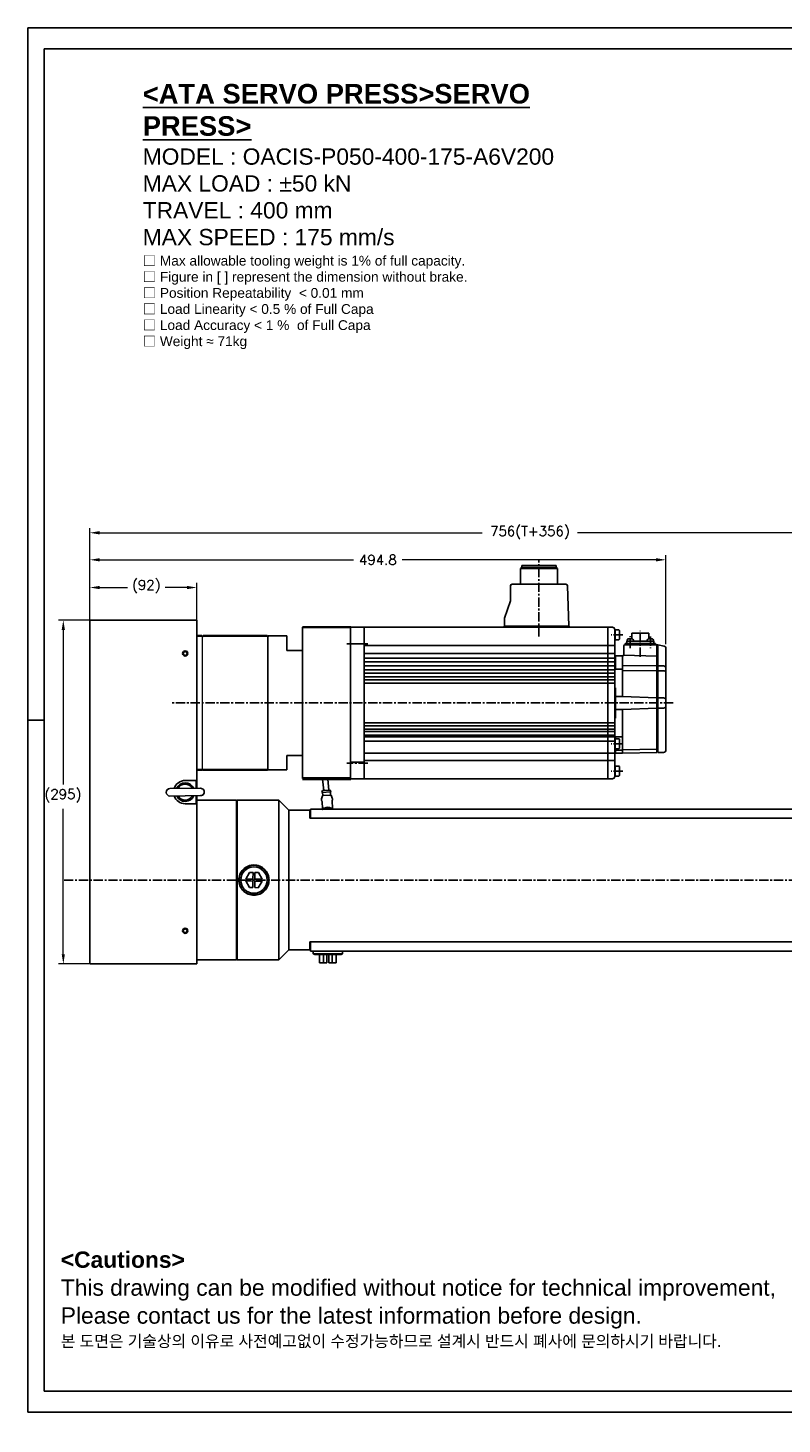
# Model space of a CAD drawing. Extents: x 0 to 1685, y -10 to 1188.
# Tile 1 of 19: x 0 to 648, y -10 to 1188. Entities that reach past the tile are written whole.
import ezdxf

# ---------------------------------------------------------------- set-up
doc = ezdxf.new("R2010")
doc.units = 0
doc.header["$LTSCALE"] = 25.4
doc.linetypes.add('CENTER', pattern=[2, 1.25, -0.25, 0.25, -0.25])
doc.layers.get('0').update_dxf_attribs({"linetype": 'CONTINUOUS'})
doc.layers.get('Defpoints').update_dxf_attribs({"linetype": 'CONTINUOUS'})
for name, color, linetype, lineweight in [('AM_0', 7, 'CONTINUOUS', 50), ('AM_5_Dimension', 6, 'CONTINUOUS', 13), ('ATA-DIM', 252, 'CONTINUOUS', 25), ('ATA-TEXT', 7, 'CONTINUOUS', 25), ('Layer0000', 7, 'CONTINUOUS', 25), ('외형선(ISO)', 7, 'CONTINUOUS', 35)]:
    doc.layers.add(name, color=color, linetype=linetype, lineweight=lineweight)
doc.layers.add('ATA-CENTER', color=133, linetype='CENTER')
doc.styles.get("Standard").update_dxf_attribs({"font": 'simplex.shx'})
doc.styles.add('주 문자 (ISO)', font='arial.ttf')
doc.dimstyles.new('ata_A1', dxfattribs={"dimtxt": 4.2, "dimasz": 4.2, "dimexe": 2, "dimexo": 2, "dimgap": 2, "dimtad": 0, "dimtih": 1, "dimtoh": 1, "dimdec": 6, "dimdsep": 46, "dimtxsty": 'Standard', "dimcen": 0, "dimclrd": 252, "dimclre": 252, "dimclrt": 4, "dimadec": 6, "dimazin": 2, "dimtfac": 1, "dimtdec": 6, "dimtofl": 0, "dimtmove": 0, "dimatfit": 3, "dimfxl": 0, "dimtolj": 1, "dimtzin": 0, "dimlwd": 0, "dimlwe": 0, "dimarcsym": 0})

# ---------------------------------------------------------------- blocks, each defined once
blk = doc.blocks.new('DEH')
at = {"color": 0, "ltscale": 5}
blk.add_line((12758.4, -3927.5), (12758.4, -3797.5), dxfattribs=at)
for p, q in [((12667.8, -3920), (12667.8, -3805)), ((12728.6, -3805), (12744.9, -3805)), ((12744.9, -3817.5), (12744.9, -3805)), ((12744.9, -3907.5), (12744.9, -3920)), ((12728.6, -3920), (12744.9, -3920))]:
    blk.add_line(p, q)
at = {"color": 7}
for p, q in [((12728.6, -3920), (12728.6, -3805)), ((12728.6, -3919.5), (12728.6, -3805.5))]:
    blk.add_line(p, q, dxfattribs=at)
at = {"ltscale": 5}
for p, q in [((12758.4, -3817.5), (12744.9, -3817.5)), ((12758.4, -3907.5), (12744.9, -3907.5))]:
    blk.add_line(p, q, dxfattribs=at)
at = {"layer": 'AM_0'}
blk.add_line((12758.4, -3927.5), (12799.9, -3927.5), dxfattribs=at)
at = {"layer": 'AM_5_Dimension', "color": 0}
for p, q in [((12672.6, -3919.5), (12672.6, -3805.5)), ((12728.6, -3805), (12728.6, -3920))]:
    blk.add_line(p, q, dxfattribs=at)
at = {"layer": 'Layer0000', "color": 7, "linetype": 'Continuous', "lineweight": 25}
for p, q in [((12799.6, -3811.7), (12799.6, -3797.5)), ((12799.6, -3913.4), (12799.6, -3811.7)), ((12799.6, -3913.4), (12799.6, -3927.5))]:
    blk.add_line(p, q, dxfattribs=at)
at = {"layer": '외형선(ISO)'}
for p, q in [((12799.9, -3797.5), (12758.4, -3797.5)), ((12672.1, -3805), (12667.8, -3805)), ((12672.6, -3805.5), (12672.1, -3805)), ((12673.1, -3805), (12672.6, -3805.5)), ((12673.1, -3805), (12728.1, -3805)), ((12728.6, -3805.5), (12728.1, -3805)), ((12728.6, -3805.5), (12729.1, -3805)), ((12667.8, -3920), (12672.1, -3920)), ((12672.6, -3919.5), (12672.1, -3920)), ((12672.6, -3919.5), (12673.1, -3920)), ((12673.1, -3920), (12728.1, -3920)), ((12728.6, -3919.5), (12728.1, -3920))]:
    blk.add_line(p, q, dxfattribs=at)
blk = doc.blocks.new('*D15373')
at = {"layer": 'ATA-DIM', "color": 252, "lineweight": 0}
for p, q in [((53.1, 679.6), (53.1, 711.7)), ((61.5, 707.7), (85.4, 707.7)), ((136.7, 707.7), (117.8, 707.7)), ((145.1, 679.6), (145.1, 711.7))]:
    blk.add_line(p, q, dxfattribs=at)
at = {"layer": 'ATA-DIM', "color": 252}
for points in [[(61.5, 709.1), (61.5, 706.3), (53.1, 707.7)], [(136.7, 706.3), (136.7, 709.1), (145.1, 707.7)]]:
    blk.add_solid(points, dxfattribs=at)
at = {"layer": 'Defpoints', "color": 0}
for p in [(145.1, 707.7), (53.1, 675.6), (145.1, 675.6)]:
    blk.add_point(p, dxfattribs=at)
at = {"layer": 'ATA-DIM', "color": 4, "insert": (89.4, 714.1), "char_height": 8.4, "attachment_point": 1}
blk.add_mtext('\\A1;(92)', dxfattribs=at)
blk = doc.blocks.new('*D15372')
at = {"layer": 'ATA-DIM', "color": 252, "lineweight": 0}
for p, q in [((52.6, 679.6), (26.4, 679.6)), ((30.4, 671.2), (30.4, 538.5)), ((30.4, 393), (30.4, 517.7)), ((52.6, 384.6), (26.4, 384.6))]:
    blk.add_line(p, q, dxfattribs=at)
at = {"layer": 'ATA-DIM', "color": 252}
for points in [[(31.8, 671.2), (29, 671.2), (30.4, 679.6)], [(29, 393), (31.8, 393), (30.4, 384.6)]]:
    blk.add_solid(points, dxfattribs=at)
at = {"layer": 'Defpoints', "color": 0}
for p in [(30.4, 679.6), (56.6, 679.6), (56.6, 384.6)]:
    blk.add_point(p, dxfattribs=at)
at = {"layer": 'ATA-DIM', "color": 4, "insert": (14.2, 534.5), "char_height": 8.4, "attachment_point": 1}
blk.add_mtext('\\A1;(295)', dxfattribs=at)
blk = doc.blocks.new('*D15381')
at = {"layer": 'ATA-DIM', "color": 252, "lineweight": 0}
for p, q in [((53.1, 683.1), (53.1, 735.5)), ((61.5, 731.5), (279.7, 731.5)), ((539.5, 731.5), (321.3, 731.5)), ((547.9, 659), (547.9, 735.5))]:
    blk.add_line(p, q, dxfattribs=at)
at = {"layer": 'ATA-DIM', "color": 252}
for points in [[(61.5, 732.9), (61.5, 730.1), (53.1, 731.5)], [(539.5, 730.1), (539.5, 732.9), (547.9, 731.5)]]:
    blk.add_solid(points, dxfattribs=at)
at = {"layer": 'Defpoints', "color": 0}
for p in [(547.9, 731.5), (53.1, 679.1), (547.9, 655)]:
    blk.add_point(p, dxfattribs=at)
at = {"layer": 'ATA-DIM', "color": 4, "insert": (300.5, 731.5), "char_height": 8.4, "attachment_point": 5}
blk.add_mtext('\\A1;494.8', dxfattribs=at)
blk = doc.blocks.new('*D15380')
at = {"layer": 'ATA-DIM', "color": 252, "lineweight": 0}
for p, q in [((53.1, 683.1), (53.1, 758.7)), ((809.1, 532.6), (809.1, 758.7)), ((61.5, 754.7), (390.2, 754.7)), ((800.7, 754.7), (472, 754.7))]:
    blk.add_line(p, q, dxfattribs=at)
at = {"layer": 'ATA-DIM', "color": 252}
for points in [[(61.5, 756.1), (61.5, 753.3), (53.1, 754.7)], [(800.7, 753.3), (800.7, 756.1), (809.1, 754.7)]]:
    blk.add_solid(points, dxfattribs=at)
at = {"layer": 'Defpoints', "color": 0}
for p in [(809.1, 754.7), (53.1, 679.1), (809.1, 528.6)]:
    blk.add_point(p, dxfattribs=at)
at = {"layer": 'ATA-DIM', "color": 4, "insert": (431.1, 754.7), "char_height": 8.4, "attachment_point": 5}
blk.add_mtext('\\A1;756(T+356)', dxfattribs=at)
blk = doc.blocks.new('ata-Border-A1-002')
at = {"color": 253, "ltscale": 0.5}
for p, q in [((0, 594), (841, 594)), ((0, 594), (0, 0)), ((420.5, 594), (420.5, 585)), ((841, 594), (841, 0)), ((7, 297), (0, 297)), ((420.5, 9), (420.5, 0)), ((0, 0), (841, 0))]:
    blk.add_line(p, q, dxfattribs=at)
for p, q in [((7, 585), (834, 585)), ((834, 585), (834, 9)), ((834, 9), (7, 9))]:
    blk.add_line(p, q)
at = {"ltscale": 0.5}
blk.add_line((7, 9), (7, 585), dxfattribs=at)
at = {"color": 253, "linetype": 'Continuous'}
blk.add_line((841, 297), (834, 297), dxfattribs=at)

msp = doc.modelspace()

# ---------------------------------------------------------------- linework, layer by layer
at = {"color": 7, "linetype": 'Continuous'}
for p, q in [((423.0127527, 724.0156107), (422.9098008, 710.5556107)), ((424.0127527, 725.0156107), (423.0127527, 724.0156107)), ((423.0127527, 724.0156107), (438.8877527, 724.0156107)), ((424.0127527, 726.6056107), (438.8877527, 726.6056107)), ((424.0127527, 726.6056107), (424.0127527, 725.0156107)), ((438.8877527, 725.0156107), (424.0127527, 725.0156107)), ((438.8877527, 726.6056107), (453.7627527, 726.6056107)), ((453.7627527, 725.0156107), (438.8877527, 725.0156107)), ((438.8877527, 724.0156107), (454.7627527, 724.0156107)), ((453.7627527, 725.0156107), (453.7627527, 726.6056107)), ((454.7627527, 724.0156107), (453.7627527, 725.0156107)), ((454.8657047, 710.5556107), (454.7627527, 724.0156107)), ((414.3877527, 709.0556107), (414.3877527, 696.3556107)), ((461.9309713, 710.5556107), (415.8877527, 710.5556107)), ((463.4303305, 709.0994516), (464.379014, 674.6056107)), ((414.3877527, 696.3556107), (409.3877527, 681.3556107)), ((501.8877527, 673.6056107), (276.8877527, 673.6056107)), ((288.8877527, 673.6056107), (288.8877527, 543.6056107)), ((408.8877527, 674.6056107), (408.8877527, 673.6056107)), ((409.3877527, 681.3556107), (409.3877527, 674.6056107)), ((464.8877527, 673.6056107), (464.8877527, 674.6056107)), ((497.8877527, 543.6057711), (497.8877527, 673.6055711)), ((503.8877527, 671.6056107), (503.8877527, 545.6056107)), ((507.4877527, 671.3557705), (503.8877527, 671.3557705)), ((504.3877527, 671.3557705), (504.3877527, 662.8557705)), ((507.4877527, 671.3557705), (507.8877527, 670.9557705)), ((276.8877527, 659.4115806), (288.8877527, 659.4115806)), ((507.4877527, 662.8557705), (503.8877527, 662.8557705)), ((507.4877527, 662.8557705), (507.8877527, 663.2557705)), ((507.8877527, 670.9557705), (507.8877527, 663.2557705)), ((512.8876744, 658.6056101), (512.8876744, 659.6056101)), ((512.8876744, 659.6056101), (538.8876744, 659.6056101)), ((514.1876744, 661.8056101), (537.5876744, 661.8056101)), ((514.1876744, 659.6056101), (514.1876744, 661.8056101)), ((514.5076744, 661.8056101), (514.581799, 662.652859)), ((520.0076744, 661.8056101), (514.5076744, 661.8056101)), ((533.2876744, 668.6056107), (518.4876744, 668.6056107)), ((518.4876744, 668.6056107), (518.4876744, 663.6966985)), ((519.9335497, 662.652859), (520.0076744, 661.8056101)), ((531.7676744, 661.8056101), (531.841799, 662.652859)), ((537.2676744, 661.8056101), (531.7676744, 661.8056101)), ((533.2876744, 663.6966985), (533.2876744, 668.6056107)), ((537.1935497, 662.652859), (537.2676744, 661.8056101)), ((537.5876744, 661.8056101), (537.5876744, 659.6056101)), ((538.8876744, 659.6056101), (538.8876744, 658.6056101)), ((288.8877527, 658.0146174), (503.8877527, 658.0147778)), ((503.8877527, 651.2121168), (288.8877527, 651.2119564)), ((503.8877527, 647.1937777), (288.8877527, 647.1936172)), ((503.8877527, 648.9056101), (503.8877527, 648.5556101)), ((503.8877527, 648.5556101), (503.8877527, 646.1056101)), ((504.5877527, 649.1054101), (504.0877527, 649.1056101)), ((504.5877527, 649.1058101), (504.5877527, 637.6056101)), ((510.6877527, 649.1058101), (504.5877527, 649.1058101)), ((504.5877527, 646.1054101), (504.5877527, 649.1054101)), ((510.6877527, 614.1056101), (510.6877527, 649.1058101)), ((540.1877527, 648.8923635), (511.4906598, 649.5097059)), ((511.6877527, 650.1058101), (511.6877527, 657.6056101)), ((512.6877527, 658.6056101), (540.1877527, 658.6056101)), ((538.8876744, 658.6056101), (512.8876744, 658.6056101)), ((540.1877527, 658.6056101), (540.8877527, 658.6056101)), ((540.1877527, 566.2056101), (540.1877527, 658.6056101)), ((546.3068109, 657.4443833), (540.8877527, 658.6056101)), ((540.8877527, 658.6056101), (540.8877527, 566.2056101)), ((547.8877527, 568.2056101), (547.8877527, 655.4887785)), ((503.8877527, 643.882041), (288.8877527, 643.8818806)), ((503.8877527, 640.4572367), (288.8877527, 640.4570762)), ((503.8877527, 637.1491311), (288.8877527, 637.1489707)), ((503.8877527, 646.1056101), (503.8877527, 608.6056101)), ((504.5877527, 643.1054101), (503.8877527, 643.1056101)), ((503.8877527, 621.6056101), (503.8877527, 637.6056101)), ((503.8877527, 637.6056101), (510.6877527, 637.6056101)), ((510.6877527, 640.6923422), (540.1877527, 640.424826)), ((510.6877527, 636.5172324), (540.1877527, 636.2744102)), ((540.8877527, 640.424826), (545.8877527, 640.424826)), ((540.8877527, 636.2744102), (545.8877527, 636.2744102)), ((503.8877527, 634.1457086), (288.8877527, 634.1455481)), ((503.8877527, 630.9899324), (288.8877527, 630.989772)), ((503.8877527, 628.3557705), (288.8877527, 628.3556101)), ((503.8877527, 625.6057705), (288.8877527, 625.6056101)), ((504.3877527, 621.6056101), (503.8877527, 621.6056101)), ((504.5877527, 621.4056101), (504.5877527, 595.8056101)), ((510.6877527, 614.1056101), (504.5877527, 614.1056101)), ((540.1877527, 613.0056101), (510.6877527, 614.1056101)), ((540.8877527, 613.0056101), (545.8877527, 613.0056101)), ((503.8877527, 608.6056101), (503.8877527, 571.1056101)), ((504.5877527, 595.8056101), (504.5877527, 608.6054101)), ((510.6877527, 603.1056101), (504.5877527, 603.1056101)), ((540.1877527, 604.2056101), (510.6877527, 603.1056101)), ((510.6877527, 565.6056101), (510.6877527, 603.1056101)), ((540.8877527, 604.2056101), (545.8877527, 604.2056101)), ((503.8877527, 591.6057375), (288.8877527, 591.605577)), ((503.8877527, 588.8665589), (288.8877527, 588.8663984)), ((503.8877527, 579.6056101), (503.8877527, 595.6056101)), ((503.8877527, 595.6056101), (504.3877527, 595.6056101)), ((503.8877527, 586.2216086), (288.8877527, 586.2214482)), ((503.8877527, 584.0411384), (288.8877527, 584.0409779)), ((503.8877527, 581.0922325), (288.8877527, 581.0920721)), ((503.8877527, 579.4656429), (288.8877527, 579.4654824)), ((503.8877527, 575.8057705), (288.8877527, 575.8056101)), ((510.6877527, 579.6056101), (503.8877527, 579.6056101)), ((507.4877527, 577.8557705), (503.8877527, 577.8557705)), ((504.3877527, 577.8557705), (504.3877527, 569.3557705)), ((504.5877527, 577.8557705), (504.5877527, 579.6056101)), ((507.8877527, 577.4557705), (507.4877527, 577.8557705)), ((507.8877527, 569.7557705), (507.8877527, 577.4557705)), ((503.8877527, 565.6057705), (288.8877527, 565.6056101)), ((503.8877527, 571.1056101), (503.8877527, 568.6556101)), ((503.8877527, 569.3557705), (507.4877527, 569.3557705)), ((503.8877527, 568.6556101), (503.8877527, 568.3056101)), ((504.0877527, 568.1056101), (504.5877527, 568.1054101)), ((504.5877527, 569.3557705), (504.5877527, 565.6056101)), ((504.5877527, 568.1054101), (504.5877527, 569.3557705)), ((504.5877527, 568.1054101), (510.6877527, 568.1054101)), ((510.6877525, 565.6056101), (504.5877527, 565.6056101)), ((507.4877527, 569.3557705), (507.8877527, 569.7557705)), ((540.1877527, 566.2056101), (510.6877527, 565.6772506)), ((540.1877527, 568.955169), (510.884171, 568.4303275)), ((540.8877527, 566.6056101), (540.1877527, 566.6056101)), ((540.8877527, 566.2056101), (545.8877527, 566.2056101)), ((276.8876527, 557.7995734), (288.8877527, 557.7995734)), ((288.8877527, 559.1966028), (503.8877527, 559.1967633)), ((503.8877527, 554.3557705), (507.4877527, 554.3557705)), ((504.3877527, 545.8557705), (504.3877527, 554.3557705)), ((507.8877527, 553.9557705), (507.4877527, 554.3557705)), ((507.8877527, 553.9557705), (507.8877527, 546.2557705)), ((501.8877527, 543.6056107), (276.8877527, 543.6056107)), ((503.8877527, 545.8557705), (507.4877527, 545.8557705)), ((507.8877527, 546.2557705), (507.4877527, 545.8557705))]:
    msp.add_line(p, q, dxfattribs=at)
for p, q in [((53.0876432, 679.1056106), (53.0876432, 385.1056106)), ((145.0876432, 679.6056106), (53.5876432, 679.6056106)), ((145.0876432, 679.6056106), (145.0876432, 679.1056106)), ((145.0876432, 538.1056106), (145.0876432, 679.1056106)), ((276.8877527, 673.6056107), (276.8877527, 543.6056107)), ((408.8877527, 674.6056107), (464.8877527, 674.6056107)), ((276.8877527, 659.4116143), (276.8877527, 557.7996071)), ((135.0876432, 542.1056106), (145.0876432, 542.1056106)), ((144.5876432, 542.1056106), (144.5876432, 535.3898452)), ((145.0876432, 535.3968937), (145.0876432, 542.1056106)), ((254.0338435, 533.372211), (252.9944657, 543.1056106)), ((258.5084042, 533.8500255), (257.5200497, 543.1056106)), ((148.1919356, 535.440655), (121.8945485, 535.0699404)), ((121.9833508, 528.7705663), (148.280738, 529.1412808)), ((125.5876432, 535.122002), (125.5876432, 535.2281096)), ((144.5876432, 529.0892192), (144.5876432, 522.1056106)), ((145.0876432, 522.1056106), (145.0876432, 529.0962678)), ((252.8341064, 528.9307471), (252.1567355, 526.2722987)), ((252.9287674, 533.384947), (252.5311789, 531.8546125)), ((260.2136101, 532.3744689), (252.5311789, 531.8546125)), ((259.6134802, 533.8372895), (252.9287674, 533.384947)), ((260.1084552, 529.56095), (253.0144113, 529.0809087)), ((253.205574, 529.2943018), (253.0300381, 531.8883694)), ((254.0262575, 533.4592121), (253.9148487, 535.1056106)), ((258.5159901, 533.7630243), (258.4251397, 535.1056106)), ((259.6134802, 533.8372895), (260.2136101, 532.3744689)), ((259.8902869, 529.7466443), (259.714751, 532.340712)), ((260.3073461, 529.4364479), (261.3366868, 526.8934896)), ((145.0876432, 522.1056106), (135.0876432, 522.1056106)), ((145.0876432, 385.1056106), (145.0876432, 522.1056106)), ((145.750398, 525.1056106), (179.0876432, 525.1056106)), ((179.0876432, 388.1056106), (179.0876432, 525.1056106)), ((179.0876432, 524.6056106), (179.5876432, 525.1056106)), ((179.5876432, 525.1056106), (179.5876432, 388.1056106)), ((215.5876432, 525.1056106), (179.5876432, 525.1056106)), ((215.5876432, 525.1056106), (215.5876432, 388.1056106)), ((224.0876432, 516.6056106), (215.5876432, 525.1056106)), ((224.0876432, 516.6056106), (224.0876432, 396.6056106)), ((242.0876432, 516.6056106), (224.0876432, 516.6056106)), ((242.0876432, 509.6056106), (242.0876432, 516.6056106)), ((242.5876432, 516.1056106), (242.0876432, 516.6056106)), ((242.5876432, 509.6056106), (242.5876432, 517.6056106)), ((242.5876432, 517.6056106), (712.5876432, 517.6056106)), ((252.0931361, 524.9973988), (252.0706955, 525.3290263)), ((252.6978309, 523.4671184), (253.0435281, 518.3584094)), ((253.5876432, 518.1056106), (253.5876432, 517.7056106)), ((253.6876432, 517.7056106), (253.5876432, 517.7056106)), ((253.5876432, 517.7056106), (253.5876432, 517.1056106)), ((254.2876432, 518.2056106), (253.6876432, 518.2056106)), ((253.6876432, 517.7056106), (253.7876432, 517.7056106)), ((253.7776432, 517.3439047), (253.7876432, 517.3439047)), ((253.7776432, 517.290501), (253.7776432, 517.3439047)), ((253.7776432, 517.290501), (253.7876432, 517.290501)), ((253.7776432, 517.2253669), (253.7776432, 517.290501)), ((253.7776432, 517.2253669), (253.7876432, 517.2253669)), ((253.7776432, 517.2056106), (253.7776432, 517.2253669)), ((253.7776432, 517.2056106), (253.7776432, 517.1056106)), ((253.7876432, 517.2056106), (253.7776432, 517.2056106)), ((253.7876432, 517.1056106), (253.7876432, 517.7056106)), ((253.7976432, 517.1056106), (253.7976432, 517.6956106)), ((260.8876432, 518.2056106), (254.2876432, 518.2056106)), ((254.2976432, 518.1956106), (260.8776432, 518.1956106)), ((261.4876432, 518.2056106), (260.8876432, 518.2056106)), ((261.524134, 518.9322769), (261.1784368, 524.0409858)), ((261.3776432, 517.6956106), (261.3776432, 517.1056106)), ((261.3876432, 517.7056106), (261.3876432, 517.1056106)), ((261.4876432, 517.7056106), (261.3876432, 517.7056106)), ((261.4876432, 517.7056106), (261.5876432, 517.7056106)), ((261.5714604, 525.63878), (261.5490197, 525.9704075)), ((261.5876432, 517.7056106), (261.5876432, 518.1056106)), ((261.5876432, 517.1056106), (261.5876432, 517.7056106)), ((262.1488847, 517.1056106), (262.1286925, 517.4040103)), ((242.5876432, 509.6056106), (242.0876432, 509.6056106)), ((712.5876432, 509.6056106), (242.5876432, 509.6056106)), ((193.2827511, 455.8105328), (187.0391953, 455.8488309)), ((190.2950667, 450.1287521), (187.0391953, 455.8488309)), ((187.0490096, 457.4488008), (190.3748074, 463.1285075)), ((187.0490096, 457.4488008), (193.2925654, 457.4105027)), ((190.3748074, 463.1285075), (193.3275286, 463.1103955)), ((193.2477879, 450.11064), (193.2827511, 455.8105328)), ((193.2925654, 457.4105027), (193.3275286, 463.1103955)), ((194.882721, 455.8007185), (194.8477578, 450.1008258)), ((201.1262769, 455.7624205), (194.882721, 455.8007185)), ((194.9274985, 463.1005812), (194.8925353, 457.4006884)), ((194.8925353, 457.4006884), (201.1360911, 457.3623904)), ((194.9274985, 463.1005812), (197.8802197, 463.0824692)), ((201.1262769, 455.7624205), (197.800479, 450.0827137)), ((197.8802197, 463.0824692), (201.1360911, 457.3623904)), ((193.2477879, 450.11064), (190.2950667, 450.1287521)), ((197.800479, 450.0827137), (194.8477578, 450.1008258)), ((224.0876432, 396.6056106), (215.5876432, 388.1056106)), ((242.0876432, 396.6056106), (224.0876432, 396.6056106)), ((242.0876432, 396.6056106), (242.0876432, 403.6056106)), ((242.0876432, 403.6056106), (242.5876432, 403.6056106)), ((242.5876432, 397.1056106), (242.0876432, 396.6056106)), ((242.5876432, 403.6056106), (242.5876432, 395.6056106)), ((242.5876432, 403.6056106), (712.5876432, 403.6056106)), ((712.5876432, 395.6056106), (242.5876432, 395.6056106)), ((244.8876432, 393.3993581), (244.8876432, 395.6056106)), ((270.2876432, 393.3993581), (270.2876432, 395.6056106)), ((53.5876432, 384.6056106), (145.0876432, 384.6056106)), ((145.0876432, 388.1056106), (179.0876432, 388.1056106)), ((145.0876432, 385.1056106), (145.0876432, 384.6056106)), ((179.0876432, 388.6056106), (179.5876432, 388.1056106)), ((215.5876432, 388.1056106), (179.5876432, 388.1056106)), ((270.2876432, 393.3993581), (244.8876432, 393.3993581)), ((246.2624542, 392.6056106), (244.8876432, 393.3993581)), ((246.2624542, 392.6056106), (268.9128322, 392.6056106)), ((250.5394994, 392.6056106), (250.5394994, 385.6056106)), ((250.5394994, 385.6056106), (253.7976643, 385.6056106)), ((253.7976643, 392.6056106), (253.7976643, 385.6056106)), ((253.7976643, 385.6056106), (256.7503925, 385.6056106)), ((256.7503925, 385.6056106), (256.7503925, 392.6056106)), ((256.78307, 385.6056106), (256.7503925, 385.6056106)), ((256.78307, 385.6056106), (256.78307, 392.6056106)), ((256.7922427, 385.6056106), (256.78307, 385.6056106)), ((256.7922427, 392.6056106), (256.7922427, 385.6056106)), ((256.8249202, 385.6056106), (256.7922427, 385.6056106)), ((256.8249202, 392.6056106), (256.8249202, 385.6056106)), ((258.3503662, 392.6056106), (258.3503662, 385.6056106)), ((258.3503662, 385.6056106), (261.3030944, 385.6056106)), ((261.3030944, 392.6056106), (261.3030944, 385.6056106)), ((261.3030944, 385.6056106), (264.6266144, 385.6056106)), ((264.6266144, 385.6056106), (264.6266144, 392.6056106)), ((264.6357871, 385.6056106), (264.6266144, 385.6056106)), ((264.6357871, 392.6056106), (264.6357871, 385.6056106)), ((268.9128322, 392.6056106), (270.2876432, 393.3993581))]:
    msp.add_line(p, q)
for centre, radius in [((135.0876432, 651.1056106), 2.25), ((135.0876432, 651.1056106), 1.621), ((194.0876432, 456.6056106), 12.7), ((194.0876432, 456.6056106), 11.325189), ((135.0876432, 413.1056106), 2.25), ((135.0876432, 413.1056106), 1.621)]:
    msp.add_circle(centre, radius)
for centre, radius, start, end in [((415.8877527, 709.0556107), 1.5, 90, 180), ((461.9309713, 709.0556107), 1.5, 1.6748379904, 90), ((515.5779937, 662.5657032), 1, 106.2570278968, 175), ((517.2576744, 656.8056101), 7, 90, 106.2570278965), ((517.2576744, 656.8056101), 7, 73.7429721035, 90), ((518.937355, 662.5657032), 1, 4.9999999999, 73.7429721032), ((532.8379937, 662.5657032), 1, 106.2570278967, 175), ((534.5176744, 656.8056101), 7, 90, 106.2570278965), ((534.5176744, 656.8056101), 7, 73.7429721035, 90), ((536.197355, 662.5657032), 1, 5, 73.7429721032), ((504.0877527, 648.9056101), 0.2, 90, 180), ((510.6877527, 650.1058101), 1, 270, 0), ((512.6877527, 657.6056101), 1, 90, 180), ((545.8877527, 655.4887785), 2, 0, 77.905242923), ((545.8877527, 638.424826), 2, 0, 90), ((545.8877527, 634.2744102), 2, 0, 90), ((504.3877527, 621.4056101), 0.2, 0, 90), ((545.8877527, 611.0056101), 2, 0, 90), ((545.8877527, 606.2056101), 2, 270, 0), ((504.3877527, 595.8056101), 0.2, 270, 0), ((504.0877527, 568.3056101), 0.2, 180, 270), ((510.8877525, 568.2303596), 0.2, 91.0260857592, 180), ((545.8877527, 568.2056101), 2, 270, 0)]:
    msp.add_arc(centre, radius, start, end, dxfattribs=at)
for centre, radius, start, end in [((53.5876432, 679.1056106), 0.5, 90, 180), ((501.8877527, 671.6056107), 2, 0, 90), ((135.0876432, 532.1056106), 10, 90, 162.4468319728), ((135.0876432, 532.1056106), 8, 23.9956833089, 157.6196082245), ((501.8877527, 545.6056107), 2, 270, 0), ((121.9389496, 531.9202533), 3.15, 90.8076457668, 270.8076457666), ((135.0876432, 532.1056106), 10, 199.1684595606, 270), ((135.0876432, 532.1056106), 8, 203.9956833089, 337.6196082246), ((135.0876432, 532.1056106), 6.88914, 28.0168883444, 153.598403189), ((135.0876432, 532.1056106), 6.88914, 208.0168883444, 333.598403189), ((148.2363368, 532.2909679), 3.15, 270.8076457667, 90.8076457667), ((148.2376432, 532.1056106), 3.15, 287.7527901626, 2.0898525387), ((253.027914, 528.8813651), 0.2, 93.8712014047, 165.7052448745), ((253.0060304, 529.280799), 0.2, 273.8712014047, 3.8712014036), ((260.0898306, 529.7601471), 0.2, 183.8712014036, 273.8712014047), ((260.1219579, 529.3614063), 0.2, 22.0371579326, 93.8712014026), ((255.0638505, 525.5315677), 3, 165.7052448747, 183.8712014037), ((257.5876432, 514.1556106), 5, 143.1301023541, 143.842991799), ((253.6876432, 518.1056106), 0.1, 90, 180), ((254.2876432, 517.7056106), 0.5, 90, 180), ((254.2976432, 517.6956106), 0.5, 90, 180), ((257.5876432, 514.1556106), 5, 54.0959314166, 125.9040685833), ((257.5876432, 514.1556106), 4.7, 59.5082382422, 120.4917617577), ((257.5876432, 514.1556106), 4.1, 81.0427839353, 98.9572160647), ((260.8776432, 517.6956106), 0.5, 0, 90), ((260.8876432, 517.7056106), 0.5, 0, 90), ((258.5558647, 525.7678661), 3, 3.8712014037, 22.0371579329), ((261.4876432, 518.1056106), 0.1, 0, 90), ((257.5876432, 514.1556106), 5, 36.1570082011, 36.8698976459), ((53.5876432, 385.1056106), 0.5, 180, 270)]:
    msp.add_arc(centre, radius, start, end)
for points in [[(252.0922869, 524.9973421), (252.0922695, 524.9972965), (252.0922633, 524.9972374), (252.0922682, 524.997165)], [(252.3570551, 524.5648088), (252.4015719, 524.4897813), (252.4499761, 524.4002666), (252.4961, 524.2942888)], [(252.5351027, 524.1973598), (252.5132191, 524.2537451), (252.4908055, 524.3065502), (252.4685183, 524.3552417)], [(252.5351027, 524.1973598), (252.5131186, 524.2540041), (252.4908425, 524.3064598), (252.4686456, 524.3549707)], [(252.6863953, 523.587992), (252.6912399, 523.5479256), (252.6950933, 523.5075743), (252.6978309, 523.4671184)], [(252.7999238, 517.1056106), (252.8120266, 517.1312697), (252.8249336, 517.1592207), (252.8381431, 517.1890756)], [(252.8270658, 517.1505552), (252.8199032, 517.1348214), (252.812841, 517.1198381), (252.8059205, 517.1055868)], [(261.2258673, 524.7186022), (261.1918599, 524.5517419), (261.1705757, 524.3587839), (261.1734841, 524.1622982)], [(261.3959724, 525.2464022), (261.4511189, 525.3677114), (261.5001473, 525.4444841), (261.5246778, 525.4855138)], [(261.5353953, 518.812375), (261.5306421, 518.8521105), (261.5268503, 518.8921347), (261.524134, 518.9322769)], [(261.5723094, 525.6388383), (261.5723329, 525.6387954), (261.572347, 525.6387378), (261.5723518, 525.6386653)], [(261.8781741, 517.8132247), (261.8191754, 517.9103859), (261.7516377, 518.0336355), (261.691565, 518.1869167)], [(262.1283088, 517.4039843), (262.1283292, 517.4040315), (262.128331, 517.4041028), (262.1283142, 517.404198)]]:
    msp.add_open_spline(points, degree=3)
for points, knots in [([(252.1601402, 524.8518323), (252.1504665, 524.8639432), (252.1422083, 524.8746219), (252.1307979, 524.8907085), (252.1272326, 524.895708), (252.1186006, 524.910173), (252.1146151, 524.916917), (252.1061893, 524.9358803), (252.1024431, 524.9455489), (252.0958808, 524.9687873), (252.0932496, 524.9828815), (252.0922682, 524.997165)], [0, 0, 0, 0, 0.022971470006, 0.022971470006, 0.034367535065, 0.034367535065, 0.040556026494, 0.040556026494, 0.044492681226, 0.044492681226, 0.048992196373, 0.048992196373, 0.048992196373, 0.048992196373]), ([(252.1601402, 524.8518323), (252.158875, 524.8534162), (252.1273984, 524.893024), (252.1320301, 524.8943063), (252.1635787, 524.8542505)], [0.42248596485, 0.42248596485, 0.42248596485, 0.42248596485, 0.42857142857, 0.58042167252, 0.58042167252, 0.58042167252, 0.58042167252]), ([(252.3570551, 524.5648088), (252.2908447, 524.6763981), (252.2335346, 524.7593946), (252.1829945, 524.8290796), (252.1717595, 524.8438636), (252.1635787, 524.8542505)], [0, 0, 0, 0, 0.070625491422, 0.070625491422, 0.096970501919, 0.096970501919, 0.096970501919, 0.096970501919]), ([(252.6863953, 523.587992), (252.6726698, 523.701507), (252.6507983, 523.8133435), (252.596577, 524.0257451), (252.5631035, 524.1279193), (252.5174977, 524.2439457), (252.5068385, 524.2696151), (252.4961, 524.2942888)], [0, 0, 0, 0, 0.034494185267, 0.034494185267, 0.070853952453, 0.070853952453, 0.081689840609, 0.081689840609, 0.081689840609, 0.081689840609]), ([(252.8249993, 517.1510017), (252.8466246, 517.1984504), (252.8696916, 517.2538116), (252.9229666, 517.4009085), (252.9536453, 517.5003095), (252.980601, 517.6128035)], [0, 0, 0, 0, 0.032805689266, 0.032805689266, 0.075664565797, 0.075664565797, 0.075664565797, 0.075664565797]), ([(253.0382361, 517.9570177), (253.0331101, 517.9015452), (253.0262494, 517.8472418), (253.0178291, 517.7946192), (253.0084654, 517.7361004), (252.9972649, 517.6796096), (252.9849679, 517.6264269), (252.9838917, 517.6217726), (252.9828098, 517.6171432), (252.9817225, 517.6125385)], [0.075027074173, 0.075027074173, 0.075027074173, 0.075027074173, 0.107142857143, 0.107142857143, 0.107142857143, 0.142857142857, 0.142857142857, 0.142857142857, 0.145982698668, 0.145982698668, 0.145982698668, 0.145982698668]), ([(253.0011664, 517.7051003), (253.0137233, 517.7703676), (253.024358, 517.8397031), (253.04388, 518.0147505), (253.0500861, 518.1253825), (253.0484768, 518.2365905)], [0.020990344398, 0.020990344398, 0.020990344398, 0.020990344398, 0.044178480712, 0.044178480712, 0.077732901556, 0.077732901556, 0.077732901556, 0.077732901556]), ([(253.0385699, 517.9569624), (253.0491984, 518.0714105), (253.0521714, 518.1943954), (253.0453164, 518.330176), (253.044483, 518.3442982), (253.0435281, 518.3584094)], [0, 0, 0, 0, 0.036569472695, 0.036569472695, 0.040812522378, 0.040812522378, 0.040812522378, 0.040812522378]), ([(261.1837057, 524.4458894), (261.1729311, 524.3315593), (261.1697893, 524.2086285), (261.1765074, 524.071626), (261.1774006, 524.0562993), (261.1784368, 524.0409858)], [0, 0, 0, 0, 0.036577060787, 0.036577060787, 0.041181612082, 0.041181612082, 0.041181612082, 0.041181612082]), ([(261.2258795, 524.7186588), (261.2120385, 524.650754), (261.2002422, 524.5781399), (261.1786724, 524.395024), (261.1717574, 524.2789473), (261.1734841, 524.1622982)], [0.021823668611, 0.021823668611, 0.021823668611, 0.021823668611, 0.046355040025, 0.046355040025, 0.081549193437, 0.081549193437, 0.081549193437, 0.081549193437]), ([(261.1837057, 524.4458894), (261.1888353, 524.5003203), (261.2035179, 524.6140318), (261.2266862, 524.724922), (261.2402701, 524.7821772), (261.2413037, 524.7864928)], [0.075641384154, 0.075641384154, 0.075641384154, 0.075641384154, 0.107142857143, 0.142857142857, 0.145784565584, 0.145784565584, 0.145784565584, 0.145784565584]), ([(261.3959724, 525.2464022), (261.374408, 525.1989656), (261.3514241, 525.1436457), (261.2984745, 524.9970181), (261.2680586, 524.8981988), (261.2413037, 524.7864928)], [0, 0, 0, 0, 0.032685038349, 0.032685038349, 0.075239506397, 0.075239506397, 0.075239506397, 0.075239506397]), ([(261.4680044, 525.3892743), (261.455552, 525.364705), (261.4416477, 525.3363827), (261.4085351, 525.2662341), (261.3886279, 525.2227837), (261.3682257, 525.1745786)], [0.044628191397, 0.044628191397, 0.044628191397, 0.044628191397, 0.068505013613, 0.068505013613, 0.09699652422, 0.09699652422, 0.09699652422, 0.09699652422]), ([(261.4675384, 525.3884376), (261.4501058, 525.3540076), (261.4187081, 525.2892438), (261.3818317, 525.206726), (261.3682257, 525.1745786)], [0.655813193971, 0.655813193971, 0.655813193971, 0.655813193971, 0.714285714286, 0.747278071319, 0.747278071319, 0.747278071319, 0.747278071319]), ([(261.524134, 518.9322769), (261.5416348, 518.6736506), (261.6265841, 518.3361404), (261.7332028, 518.0867496), (261.75987, 518.0302194)], [0, 0, 0, 0, 0.14285714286, 0.18990323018, 0.18990323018, 0.18990323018, 0.18990323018]), ([(261.524134, 518.9322769), (261.5313282, 518.8259606), (261.5465987, 518.7192216), (261.5885548, 518.511502), (261.6162965, 518.4088835), (261.6817114, 518.2087413), (261.7209936, 518.1126284), (261.7598936, 518.0301703)], [0, 0, 0, 0, 0.03196783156, 0.03196783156, 0.06597153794, 0.06597153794, 0.10501495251, 0.10501495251, 0.10501495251, 0.10501495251]), ([(261.5723518, 525.6386653), (261.5729468, 525.6297348), (261.5729133, 525.6208422), (261.5718387, 525.6045764), (261.5708831, 525.5970729), (261.5678, 525.5796428), (261.5653121, 525.5705031), (261.5613631, 525.5580122), (261.5597453, 525.5536388), (261.5562344, 525.5446486), (261.5545269, 525.5407967), (261.5495204, 525.529854), (261.5468176, 525.5246704), (261.538328, 525.5087276), (261.5319623, 525.497698), (261.5246778, 525.4855138)], [0, 0, 0, 0, 0.002812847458, 0.002812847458, 0.005364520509, 0.005364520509, 0.009288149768, 0.009288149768, 0.012472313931, 0.012472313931, 0.017212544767, 0.017212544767, 0.027993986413, 0.027993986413, 0.04903223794, 0.04903223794, 0.04903223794, 0.04903223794]), ([(261.5353953, 518.812375), (261.5489901, 518.6987279), (261.5706621, 518.5867229), (261.6241741, 518.3759049), (261.6569408, 518.2752636), (261.691565, 518.1869167)], [0, 0, 0, 0, 0.034526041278, 0.034526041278, 0.070302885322, 0.070302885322, 0.070302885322, 0.070302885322]), ([(261.8781741, 517.8132247), (261.9455863, 517.7022078), (262.0014163, 517.6219167), (262.0456951, 517.5615299), (262.0543695, 517.5501817), (262.0606373, 517.542253)], [0, 0, 0, 0, 0.072611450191, 0.072611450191, 0.095568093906, 0.095568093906, 0.095568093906, 0.095568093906]), ([(262.045529, 517.5694726), (262.053364, 517.5594602), (262.0921072, 517.5101613), (262.0886362, 517.5068343), (262.0606373, 517.542253)], [0.39799953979, 0.39799953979, 0.39799953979, 0.39799953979, 0.42857142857, 0.57544528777, 0.57544528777, 0.57544528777, 0.57544528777]), ([(262.045529, 517.5694726), (262.0593001, 517.5518744), (262.0713286, 517.5365881), (262.0863717, 517.5156741), (262.0906821, 517.5095962), (262.0995175, 517.4952465), (262.1030638, 517.489536), (262.1098221, 517.4754458), (262.1115128, 517.4717267), (262.1157406, 517.4614243), (262.1183953, 517.4541421), (262.1242974, 517.4336271), (262.1271075, 517.4190771), (262.1281209, 517.4042506)], [0, 0, 0, 0, 0.029962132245, 0.029962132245, 0.044782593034, 0.044782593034, 0.052433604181, 0.052433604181, 0.054683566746, 0.054683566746, 0.05779365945, 0.05779365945, 0.062521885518, 0.062521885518, 0.062521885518, 0.062521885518]), ([(181.0876432, 456.6056106), (181.0876432, 458.2421582), (181.4155187, 459.9851043), (182.7434608, 463.1868902), (183.7433104, 464.6460541), (186.0472519, 466.9499956), (187.5063936, 467.9498043), (190.7081025, 469.2777167), (192.4510215, 469.6056106), (194.0876432, 469.6056106), (195.7242649, 469.6056106), (197.4671839, 469.2777167), (200.6688929, 467.9498043), (202.1280345, 466.9499956), (204.4319761, 464.6460541), (205.4318256, 463.1868902), (206.7597677, 459.9851043), (207.0876432, 458.2421582), (207.0876432, 456.6056106)], [5.891704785, 5.891704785, 5.891704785, 5.891704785, 6.3826690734, 6.3826690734, 6.8736333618, 6.8736333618, 7.3646198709, 7.3646198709, 7.85560638, 7.85560638, 7.85560638, 8.3465928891, 8.3465928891, 8.8375793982, 8.8375793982, 9.3285436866, 9.3285436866, 9.819507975, 9.819507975, 9.819507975, 9.819507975]), ([(207.0876432, 456.6056106), (207.0876432, 454.969063), (206.7597677, 453.2261169), (205.4318256, 450.024331), (204.4319761, 448.5651672), (202.1280345, 446.2612256), (200.6688929, 445.261417), (197.4671839, 443.9335045), (195.7242649, 443.6056106), (192.4510215, 443.6056106), (190.7081025, 443.9335045), (187.5063936, 445.261417), (186.0472519, 446.2612256), (183.7433104, 448.5651672), (182.7434608, 450.024331), (181.4155187, 453.2261169), (181.0876432, 454.969063), (181.0876432, 456.6056106)], [1.963901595, 1.963901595, 1.963901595, 1.963901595, 2.4548658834, 2.4548658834, 2.9458301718, 2.9458301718, 3.4368166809, 3.4368166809, 3.92780319, 3.92780319, 4.4187896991, 4.4187896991, 4.9097762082, 4.9097762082, 5.4007404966, 5.4007404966, 5.891704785, 5.891704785, 5.891704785, 5.891704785])]:
    msp.add_open_spline(points, degree=3, knots=knots)
at = {"layer": 'ATA-CENTER', "ltscale": 0.25}
for p, q in [((438.8877527, 665.7941635), (438.8877527, 731.0858332)), ((291.8877527, 659.3708186), (273.8876527, 659.3708186)), ((510.8877527, 667.1057705), (500.8877527, 667.1057705)), ((517.2576744, 655.5904779), (517.2576744, 666.0002537)), ((525.8877527, 648.1552228), (525.8877527, 670.5518482)), ((534.5176744, 665.7002537), (534.5176744, 655.5904779)), ((554.0875159, 608.6056106), (123.1956361, 608.6056106)), ((510.8877527, 573.6057705), (500.8877527, 573.6057705)), ((291.8877527, 556.8403353), (273.8876527, 556.8403353)), ((510.8877527, 550.1057705), (500.8877527, 550.1057705)), ((31.0203856, 456.6056106), (1255.6243465, 456.6056106))]:
    msp.add_line(p, q, dxfattribs=at)

# ---------------------------------------------------------------- block references
at = {"xscale": 2, "yscale": 2, "zscale": 2}
msp.add_blockref('ata-Border-A1-002', (0, 0), dxfattribs=at)
msp.add_blockref('DEH', (-12522.6876072, 4471.1543781))

# ---------------------------------------------------------------- texts
at = {"layer": 'ATA-TEXT', "color": 7, "insert": (98.6067121, 1139.8967229), "char_height": 4.9, "width": 390.057250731, "attachment_point": 1, "line_spacing_factor": 0.987388, "style": '주 문자 (ISO)'}
msp.add_mtext('{\\fArial|b1|i0|c129|p34;\\H3.42860x;\\L<ATA SERVO PRESS>SERVO PRESS>}\\P{\\fArial|b0|i0|c129|p34;\\H2.85705x;MODEL : OACIS-P050-400-175-A6V200 }\\P{\\fArial|b0|i0|c129|p34;\\H2.85705x;MAX LOAD : ±50 kN}\\P{\\fArial|b0|i0|c129|p34;\\H2.85705x;TRAVEL : 400 mm}\\P{\\fArial|b0|i0|c129|p34;\\H2.85705x;MAX SPEED : 175 mm/s}\\P{\\fArial|b0|i0|c129|p34;\\H1.71423x;□ Max allowable tooling weight is 1% of full capacity.}\\P{\\fArial|b0|i0|c129|p34;\\H1.71423x;□ Figure in [ ] represent the dimension without brake.}\\P{\\fArial|b0|i0|c129|p34;\\H1.71423x;□ Position Repeatability  }{\\fArial|b0|i0|c129|p34;\\H1.71423x;<}{\\fArial|b0|i0|c129|p34;\\H1.71423x; 0.01 mm}\\P{\\fArial|b0|i0|c129|p34;\\H1.71423x;□ Load Linearity }{\\fArial|b0|i0|c129|p34;\\H1.71423x;<}{\\fArial|b0|i0|c129|p34;\\H1.71423x; 0.5 % of Full Capa}\\P{\\fArial|b0|i0|c129|p34;\\H1.71423x;□ Load Accuracy }{\\fArial|b0|i0|c129|p34;\\H1.71423x;<}{\\fArial|b0|i0|c129|p34;\\H1.71423x; 1 %  of Full Capa}\\P{\\fArial|b0|i0|c129|p34;\\H1.71423x;□ Weight ≈ 71kg}', dxfattribs=at)
at = {"layer": 'ATA-TEXT', "color": 7, "insert": (28.2520933, 137.8428967), "char_height": 6.9999998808, "attachment_point": 1, "line_spacing_factor": 1.027748, "style": '주 문자 (ISO)'}
msp.add_mtext('{\\fArial|b1|i0|c129|p34;\\H2.00000x;<Cautions> }\\P{\\fArial|b0|i0|c129|p34;\\H2.00000x;This drawing can be modified without notice for technical improvement,}\\P{\\fArial|b0|i0|c129|p34;\\H2.00000x;Please contact us for the latest information before design.}\\P{\\fGulim|b0|i0|c129|p50;\\H1.42857x;본 도면은 기술상의 이유로 사전예고없이 수정가능하므로 설계시 반드시 폐사에 문의하시기 바랍니다}{\\fArial|b0|i0|c129|p34;\\H1.42857x;.}', dxfattribs=at)

# ---------------------------------------------------------------- dimensions: what is measured, and where the dimension line sits
at = {"layer": 'ATA-DIM'}
dim = msp.add_linear_dim(base=(809.0876432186, 754.7077026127), p1=(53.0876432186, 679.1056106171), p2=(809.0876432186, 528.6056106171), text='<>(T+356)', dimstyle='ata_A1', override={"dimscale": 2, "dimtxt": 4.2, "dimtxsty": 'Standard', "dimtfac": 0.571429, "dimtdec": 2, "dimtfill": 0}, dxfattribs=at)
dim.commit()
dim.dimension.update_dxf_attribs({"geometry": '*D15380', "text_midpoint": (431.0876432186, 754.7077026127)})
dim = msp.add_linear_dim(base=(547.8876427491, 731.5126807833), p1=(53.0876432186, 679.1056106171), p2=(547.8876427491, 654.9887784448), dimstyle='ata_A1', override={"dimscale": 2, "dimtfac": 0.571429, "dimtdec": 2, "dimtfill": 0}, dxfattribs=at)
dim.commit()
dim.dimension.update_dxf_attribs({"geometry": '*D15381', "text_midpoint": (300.4876429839, 731.5126807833)})
for base, p1, p2, angle, picture, middle in [((145.0876432, 707.7335784), (53.0876432, 675.6056106), (145.0876432, 675.6056106), 180, '*D15373', (101.5876432, 707.7335784)), ((30.3895368, 679.6056106), (56.5876432, 384.6056106), (56.5876432, 679.6056106), 270, '*D15372', (30.3895368, 528.1056106))]:
    dim = msp.add_linear_dim(base=base, p1=p1, p2=p2, angle=angle, text='(<>)', dimstyle='ata_A1', override={"dimscale": 2, "dimtol": 0, "dimlim": 0, "dimtp": 0, "dimtm": 0, "dimtfac": 0.571429, "dimtdec": 2, "dimtolj": 1, "dimtzin": 0}, dxfattribs=at)
    dim.commit()
    dim.dimension.update_dxf_attribs({"geometry": picture, "text_midpoint": middle, "dimtype": 160})

doc.saveas('drawing.dxf')
